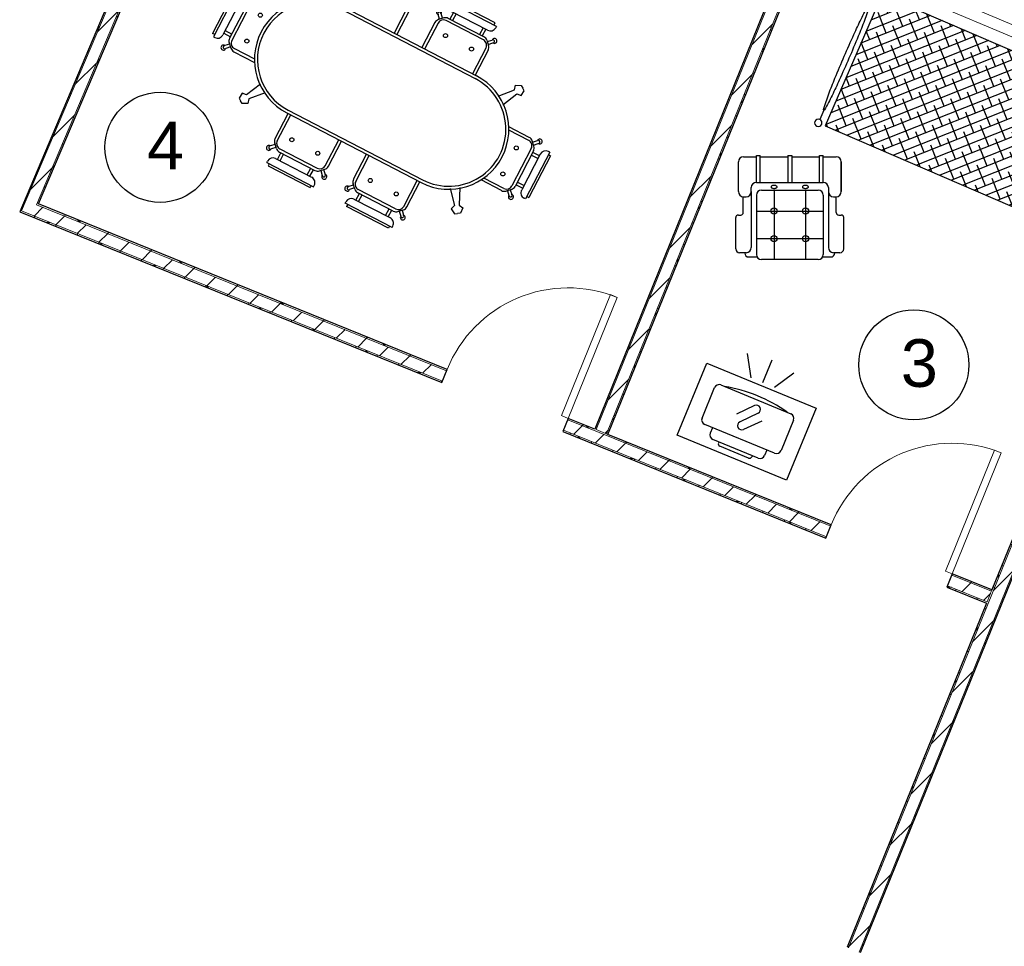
# Model space of a CAD drawing. Header units: inches. Extents: x 424 to 2043, y -237 to 445.
# Tile 42 of 256: x 626.14 to 633.04, y -121.51 to -115.02. Entities that reach past the tile are written whole.
import ezdxf

# ---------------------------------------------------------------- set-up
doc = ezdxf.new("R2010")
doc.units = ezdxf.units.IN
doc.header["$MEASUREMENT"] = 0
for name, color, linetype, lineweight in [('A-DOOR', 31, 'Continuous', 9), ('A-WALL', 113, 'Continuous', 9), ('A-WALL-PATT', 111, 'Continuous', 25)]:
    doc.layers.add(name, color=color, linetype=linetype, lineweight=lineweight)
for name, color, linetype in [('CAR', 1, 'Continuous'), ('MOBLEMAN', 1, 'Continuous'), ('RE', 1, 'Continuous'), ('TOZEHAT', 3, 'Continuous')]:
    doc.layers.add(name, color=color, linetype=linetype)
doc.styles.get("Standard").update_dxf_attribs({"font": 'arial.ttf'})
pattern_1 = [(44.95455, (751.64944, -115.18966), (-0.2119637, 0.21230025), []), (134.95455, (751.64944, -115.18966), (-0.21230025, -0.2119637), [])]
pattern_2 = [(359.95455, (751.64944, -115.18966), (0.000119, 0.14999995), []), (89.95455, (751.64944, -115.18966), (-0.14999995, 0.000119), [])]
pattern_3 = [(44.95455, (751.64944, -115.18966), (-0.10598184, 0.10615013), [])]

# ---------------------------------------------------------------- blocks, each defined once
blk = doc.blocks.new('M_Single-Louvered - 0914 x 2134mm-227787-همکف')
at = {"layer": 'A-DOOR', "lineweight": 18}
for p, q in [((0.406, 0.05), (0.406, 0.964)), ((0.457, 0.964), (0.406, 0.964)), ((0.457, 0.05), (0.457, 0.964)), ((0.457, 0.05), (0.406, 0.05))]:
    blk.add_line(p, q, dxfattribs=at)
at = {"layer": 'A-DOOR'}
blk.add_arc((0.457, 0.05), 0.914, 90, 180, dxfattribs=at)
blk = doc.blocks.new('CHAIR')
at = {"layer": 'RE'}
for p, q in [((-40.077, 50.509), (-40.077, 50.493)), ((-39.515, 50.509), (-40.077, 50.509)), ((-40.047, 50.509), (-40.047, 50.535)), ((-39.545, 50.535), (-40.047, 50.535)), ((-39.545, 50.509), (-39.545, 50.535)), ((-39.515, 50.509), (-39.515, 50.493)), ((-39.579, 50.429), (-40.01, 50.429)), ((-39.991, 50.429), (-39.991, 50.349)), ((-39.959, 50.429), (-39.959, 50.349)), ((-39.634, 50.429), (-39.634, 50.349)), ((-39.602, 50.429), (-39.602, 50.349)), ((-40.088, 50.298), (-40.126, 50.336)), ((-40.065, 50.32), (-40.103, 50.358)), ((-40.055, 50.33), (-40.098, 50.288)), ((-39.572, 50.317), (-40.02, 50.317)), ((-39.583, 50.349), (-40.01, 50.349)), ((-39.538, 50.33), (-39.495, 50.288)), ((-39.528, 50.32), (-39.489, 50.358)), ((-39.505, 50.298), (-39.467, 50.336)), ((-40.116, 50.242), (-40.116, 49.996)), ((-40.084, 50.253), (-40.084, 50.013)), ((-39.508, 50.253), (-39.508, 50.015)), ((-39.476, 50.242), (-39.476, 49.998)), ((-40.53, 49.965), (-40.548, 49.938)), ((-40.468, 49.961), (-40.53, 49.965)), ((-40.463, 49.912), (-40.468, 49.961)), ((-39.126, 49.912), (-39.121, 49.961)), ((-39.121, 49.961), (-39.059, 49.965)), ((-39.059, 49.965), (-39.041, 49.938)), ((-40.566, 49.911), (-40.548, 49.938)), ((-40.537, 49.855), (-40.566, 49.911)), ((-40.49, 49.87), (-40.537, 49.855)), ((-40.35, 49.745), (-40.49, 49.87)), ((-40.292, 49.833), (-40.463, 49.912)), ((-39.297, 49.833), (-39.126, 49.912)), ((-39.239, 49.745), (-39.099, 49.87)), ((-39.099, 49.87), (-39.051, 49.855)), ((-39.051, 49.855), (-39.023, 49.911)), ((-39.023, 49.911), (-39.041, 49.938)), ((-40.791, 49.397), (-40.829, 49.435)), ((-40.434, 49.442), (-40.434, 47.828)), ((-39.186, 49.442), (-39.186, 47.828)), ((-39.154, 49.442), (-39.154, 47.828)), ((-38.798, 49.397), (-38.76, 49.435)), ((-41.028, 49.357), (-41.028, 48.855)), ((-41.002, 49.357), (-41.028, 49.357)), ((-41.002, 49.387), (-41.002, 48.825)), ((-41.002, 49.387), (-40.986, 49.387)), ((-40.814, 49.374), (-40.852, 49.413)), ((-40.823, 49.364), (-40.781, 49.407)), ((-40.81, 49.33), (-40.81, 48.882)), ((-40.746, 49.394), (-40.434, 49.394)), ((-40.736, 49.426), (-40.434, 49.426)), ((-38.853, 49.426), (-39.154, 49.426)), ((-38.843, 49.394), (-39.154, 49.394)), ((-38.765, 49.364), (-38.808, 49.407)), ((-38.779, 49.33), (-38.779, 48.882)), ((-38.775, 49.374), (-38.737, 49.413)), ((-38.587, 49.387), (-38.603, 49.387)), ((-38.587, 49.387), (-38.587, 48.825)), ((-38.587, 49.357), (-38.561, 49.357)), ((-38.561, 49.357), (-38.561, 48.855)), ((-40.922, 49.323), (-40.922, 48.892)), ((-40.922, 49.3), (-40.842, 49.3)), ((-40.922, 49.268), (-40.842, 49.268)), ((-40.842, 49.319), (-40.842, 48.892)), ((-38.747, 49.319), (-38.747, 48.892)), ((-38.667, 49.3), (-38.747, 49.3)), ((-38.667, 49.268), (-38.747, 49.268)), ((-38.667, 49.323), (-38.667, 48.892)), ((-40.922, 48.943), (-40.842, 48.943)), ((-40.922, 48.911), (-40.842, 48.911)), ((-38.667, 48.943), (-38.747, 48.943)), ((-38.667, 48.911), (-38.747, 48.911)), ((-41.002, 48.855), (-41.028, 48.855)), ((-41.002, 48.825), (-40.986, 48.825)), ((-40.814, 48.837), (-40.852, 48.799)), ((-40.791, 48.814), (-40.829, 48.776)), ((-40.823, 48.847), (-40.781, 48.804)), ((-40.746, 48.818), (-40.434, 48.818)), ((-38.843, 48.818), (-39.154, 48.818)), ((-38.765, 48.847), (-38.808, 48.804)), ((-38.798, 48.814), (-38.76, 48.776)), ((-38.775, 48.837), (-38.737, 48.799)), ((-38.587, 48.825), (-38.603, 48.825)), ((-38.587, 48.855), (-38.561, 48.855)), ((-40.736, 48.786), (-40.434, 48.786)), ((-40.736, 48.786), (-40.434, 48.786)), ((-38.853, 48.786), (-39.154, 48.786)), ((-40.791, 48.456), (-40.829, 48.494)), ((-38.798, 48.456), (-38.76, 48.494)), ((-41.002, 48.415), (-41.028, 48.415)), ((-41.028, 47.913), (-41.028, 48.415)), ((-41.002, 48.445), (-40.986, 48.445)), ((-41.002, 47.883), (-41.002, 48.445)), ((-40.814, 48.433), (-40.852, 48.471)), ((-40.823, 48.423), (-40.781, 48.466)), ((-40.81, 47.94), (-40.81, 48.388)), ((-40.746, 48.452), (-40.434, 48.452)), ((-40.736, 48.484), (-40.434, 48.484)), ((-38.853, 48.484), (-39.154, 48.484)), ((-38.843, 48.452), (-39.154, 48.452)), ((-38.765, 48.423), (-38.808, 48.466)), ((-38.779, 47.94), (-38.779, 48.388)), ((-38.775, 48.433), (-38.737, 48.471)), ((-38.587, 48.445), (-38.603, 48.445)), ((-38.587, 47.883), (-38.587, 48.445)), ((-38.587, 48.415), (-38.561, 48.415)), ((-38.561, 47.913), (-38.561, 48.415)), ((-40.922, 47.947), (-40.922, 48.378)), ((-40.922, 48.359), (-40.842, 48.359)), ((-40.922, 48.327), (-40.842, 48.327)), ((-40.842, 47.951), (-40.842, 48.378)), ((-38.747, 47.951), (-38.747, 48.378)), ((-38.667, 48.359), (-38.747, 48.359)), ((-38.667, 48.327), (-38.747, 48.327)), ((-38.667, 47.947), (-38.667, 48.378)), ((-40.922, 48.002), (-40.842, 48.002)), ((-40.922, 47.97), (-40.842, 47.97)), ((-38.667, 48.002), (-38.747, 48.002)), ((-38.667, 47.97), (-38.747, 47.97)), ((-41.002, 47.913), (-41.028, 47.913)), ((-41.002, 47.883), (-40.986, 47.883)), ((-40.814, 47.896), (-40.852, 47.857)), ((-40.791, 47.873), (-40.829, 47.835)), ((-40.823, 47.906), (-40.781, 47.863)), ((-38.843, 47.876), (-39.154, 47.876)), ((-38.765, 47.906), (-38.808, 47.863)), ((-38.798, 47.873), (-38.76, 47.835)), ((-38.775, 47.896), (-38.737, 47.857)), ((-38.587, 47.883), (-38.603, 47.883)), ((-38.587, 47.913), (-38.561, 47.913)), ((-40.736, 47.844), (-40.434, 47.844)), ((-38.853, 47.844), (-39.154, 47.844)), ((-40.35, 47.525), (-40.49, 47.4)), ((-39.239, 47.525), (-39.099, 47.4)), ((-40.537, 47.415), (-40.566, 47.359)), ((-40.566, 47.359), (-40.548, 47.332)), ((-40.49, 47.4), (-40.537, 47.415)), ((-40.463, 47.358), (-40.468, 47.309)), ((-40.292, 47.437), (-40.463, 47.358)), ((-39.297, 47.437), (-39.126, 47.358)), ((-39.126, 47.358), (-39.121, 47.309)), ((-39.099, 47.4), (-39.051, 47.415)), ((-39.051, 47.415), (-39.023, 47.359)), ((-39.023, 47.359), (-39.041, 47.332)), ((-40.53, 47.305), (-40.548, 47.332)), ((-40.468, 47.309), (-40.53, 47.305)), ((-40.116, 47.028), (-40.116, 47.274)), ((-40.084, 47.017), (-40.084, 47.257)), ((-39.508, 47.017), (-39.508, 47.255)), ((-39.476, 47.028), (-39.476, 47.272)), ((-39.121, 47.309), (-39.059, 47.305)), ((-39.059, 47.305), (-39.041, 47.332)), ((-40.088, 46.972), (-40.126, 46.934)), ((-40.065, 46.95), (-40.103, 46.912)), ((-40.055, 46.94), (-40.098, 46.982)), ((-39.572, 46.953), (-40.02, 46.953)), ((-39.583, 46.921), (-40.01, 46.921)), ((-39.991, 46.841), (-39.991, 46.921)), ((-39.959, 46.841), (-39.959, 46.921)), ((-39.634, 46.841), (-39.634, 46.921)), ((-39.602, 46.841), (-39.602, 46.921)), ((-39.538, 46.94), (-39.495, 46.982)), ((-39.528, 46.95), (-39.489, 46.912)), ((-39.505, 46.972), (-39.467, 46.934)), ((-39.579, 46.841), (-40.01, 46.841)), ((-40.077, 46.761), (-40.077, 46.777)), ((-39.515, 46.761), (-40.077, 46.761)), ((-40.047, 46.761), (-40.047, 46.735)), ((-39.545, 46.735), (-40.047, 46.735)), ((-39.545, 46.761), (-39.545, 46.735)), ((-39.515, 46.761), (-39.515, 46.777))]:
    blk.add_line(p, q, dxfattribs=at)
at = {"layer": 'RE', "flags": 128}
for points in [[(-40.402, 49.442), (-40.402, 47.828)], [(-40.746, 47.876), (-40.434, 47.876)]]:
    blk.add_lwpolyline(points, dxfattribs=at)
at = {"layer": 'RE'}
blk.add_lwpolyline([(-40.402, 47.828, 1), (-39.186, 47.828, 1)], format="xyb", dxfattribs=at)
for centre in [(-39.952, 50.172), (-39.64, 50.172), (-40.665, 49.262), (-38.924, 49.262), (-40.665, 48.95), (-38.924, 48.95), (-40.665, 48.32), (-38.924, 48.32), (-40.665, 48.008), (-38.924, 48.008), (-39.952, 47.098), (-39.64, 47.098)]:
    blk.add_circle(centre, 0.0216, dxfattribs=at)
for centre, radius, start, end in [((-40.013, 50.493), 0.064, 180, 270), ((-39.579, 50.493), 0.064, 270, 0), ((-40.129, 50.362), 0.0263, 352.5005, 277.4678), ((-39.463, 50.362), 0.0263, 262.5322, 187.4995), ((-40.118, 50.351), 0.0169, 25.7666, 244.2017), ((-40.052, 50.242), 0.064, 135, 180), ((-40.02, 50.253), 0.064, 90, 180), ((-40.01, 50.285), 0.064, 90, 135), ((-39.583, 50.285), 0.064, 45, 90), ((-39.572, 50.253), 0.064, 0, 90), ((-39.54, 50.242), 0.064, 0, 45), ((-39.474, 50.351), 0.0169, 295.7983, 154.2334), ((-39.794, 49.442), 0.64, 0, 180), ((-39.794, 49.442), 0.608, 0, 180), ((-40.855, 49.439), 0.0263, 352.5322, 277.4995), ((-40.844, 49.428), 0.0169, 25.7983, 244.2334), ((-38.734, 49.439), 0.0263, 262.5005, 187.4678), ((-38.745, 49.428), 0.0169, 295.7666, 154.2017), ((-40.986, 49.323), 0.064, 0, 90), ((-40.778, 49.319), 0.064, 135, 180), ((-40.746, 49.33), 0.064, 90, 180), ((-40.736, 49.362), 0.064, 90, 135), ((-38.853, 49.362), 0.064, 45, 90), ((-38.843, 49.33), 0.064, 0, 90), ((-38.811, 49.319), 0.064, 0, 45), ((-38.603, 49.323), 0.064, 90, 180), ((-40.986, 48.889), 0.064, 270, 0), ((-40.778, 48.892), 0.064, 180, 225), ((-40.746, 48.882), 0.064, 180, 270), ((-40.736, 48.85), 0.064, 225, 270), ((-38.853, 48.85), 0.064, 270, 315), ((-38.843, 48.882), 0.064, 270, 0), ((-38.811, 48.892), 0.064, 315, 0), ((-38.603, 48.889), 0.064, 180, 270), ((-40.855, 48.773), 0.0263, 82.5005, 7.4678), ((-40.844, 48.784), 0.0169, 115.7666, 334.2017), ((-38.734, 48.773), 0.0263, 172.5322, 97.4995), ((-38.745, 48.784), 0.0169, 205.7983, 64.2334), ((-40.855, 48.497), 0.0263, 352.5322, 277.4995), ((-40.844, 48.486), 0.0169, 25.7983, 244.2334), ((-38.734, 48.497), 0.0263, 262.5005, 187.4678), ((-38.745, 48.486), 0.0169, 295.7666, 154.2017), ((-40.986, 48.381), 0.064, 0, 90), ((-40.778, 48.378), 0.064, 135, 180), ((-40.746, 48.388), 0.064, 90, 180), ((-40.736, 48.42), 0.064, 90, 135), ((-38.853, 48.42), 0.064, 45, 90), ((-38.843, 48.388), 0.064, 0, 90), ((-38.811, 48.378), 0.064, 0, 45), ((-38.603, 48.381), 0.064, 90, 180), ((-40.986, 47.947), 0.064, 270, 0), ((-40.778, 47.951), 0.064, 180, 225), ((-40.746, 47.94), 0.064, 180, 270), ((-40.736, 47.908), 0.064, 225, 270), ((-38.853, 47.908), 0.064, 270, 315), ((-38.843, 47.94), 0.064, 270, 0), ((-38.811, 47.951), 0.064, 315, 0), ((-38.603, 47.947), 0.064, 180, 270), ((-40.855, 47.831), 0.0263, 82.5005, 7.4678), ((-40.844, 47.842), 0.0169, 115.7666, 334.2017), ((-39.794, 47.828), 0.64, 180, 0), ((-38.734, 47.831), 0.0263, 172.5322, 97.4995), ((-38.745, 47.842), 0.0169, 205.7983, 64.2334), ((-40.052, 47.028), 0.064, 180, 225), ((-39.54, 47.028), 0.064, 315, 360), ((-40.129, 46.908), 0.0263, 82.5322, 7.4995), ((-40.118, 46.919), 0.0169, 115.7983, 334.2334), ((-40.02, 47.017), 0.064, 180, 270), ((-40.01, 46.985), 0.064, 225, 270), ((-39.583, 46.985), 0.064, 270, 315), ((-39.572, 47.017), 0.064, 270, 360), ((-39.463, 46.908), 0.0263, 172.5005, 97.4678), ((-39.474, 46.919), 0.0169, 205.7666, 64.2017), ((-40.013, 46.777), 0.064, 90, 180), ((-39.579, 46.777), 0.064, 0, 90)]:
    blk.add_arc(centre, radius, start, end, dxfattribs=at)
blk = doc.blocks.new('MIZNAHARKHORI')
at = {"layer": 'TOZEHAT', "xscale": 0.684, "yscale": 0.684, "zscale": 0.684, "rotation": 270}
blk.add_blockref('CHAIR', (-31.9846, -27.4129), dxfattribs=at)
blk = doc.blocks.new('TV 01')
at = {"layer": 'MOBLEMAN'}
for p, q in [((13.1803, 3.4107), (13.0919, 3.5564)), ((13.268, 3.4112), (13.2671, 3.5816)), ((13.3557, 3.4117), (13.4426, 3.5582)), ((12.9713, 3.0167), (12.97, 3.2472)), ((13.004, 3.2816), (13.5334, 3.2844)), ((13.2759, 3.2392), (13.1821, 3.1358)), ((13.5677, 3.2504), (13.569, 3.0199)), ((13.3202, 3.199), (13.2264, 3.0956)), ((13.3644, 3.1588), (13.2706, 3.0554)), ((13.535, 2.9855), (13.0056, 2.9827)), ((13.0647, 2.983), (13.0649, 2.9424)), ((13.4759, 2.9852), (13.4761, 2.9445)), ((13.4421, 2.9102), (13.0993, 2.9084)), ((13.1446, 2.9086), (13.1446, 2.9001)), ((13.3968, 2.9099), (13.3968, 2.9014)), ((13.3798, 2.8842), (13.1618, 2.8831))]:
    blk.add_line(p, q, dxfattribs=at)
blk.add_lwpolyline([(13.6852, 2.8438), (12.8569, 2.8394), (12.854, 3.3847), (13.6823, 3.389)], close=True, dxfattribs=at)
for centre, radius, start, end in [((13.2742, 2.2501), 1.0597, 77.37995, 103.22553), ((13.0042, 3.2474), 0.0342, 90.30274, 180.30274), ((13.298, 3.2191), 0.0299, 317.77304, 137.77304), ((13.5336, 3.2502), 0.0342, 0.30274, 90.30274), ((13.2485, 3.0755), 0.0299, 137.77304, 317.77304), ((13.0054, 3.0169), 0.0342, 180.30274, 270.30274), ((13.5348, 3.0197), 0.0342, 270.30274, 0.30274), ((13.0991, 2.9425), 0.0342, 180.30274, 270.30274), ((13.1617, 2.9002), 0.0171, 180.30274, 270.30274), ((13.3798, 2.9013), 0.0171, 270.30274, 0.30274), ((13.4419, 2.9443), 0.0342, 270.30274, 0.30274)]:
    blk.add_arc(centre, radius, start, end, dxfattribs=at)
blk = doc.blocks.new('*X333')
at = {"color": 0}
for p, q in [((1.7093, 6.3939), (2.6982, 7.3827)), ((1.7093, 6.4823), (2.6098, 7.3827)), ((1.7093, 6.5707), (2.5214, 7.3827)), ((1.7093, 6.6591), (2.433, 7.3827)), ((1.7093, 6.7475), (2.3446, 7.3827)), ((1.7093, 6.8359), (2.2562, 7.3827)), ((1.7093, 6.9243), (2.1678, 7.3827)), ((1.7093, 7.0126), (2.0794, 7.3827)), ((1.7093, 7.101), (1.991, 7.3827)), ((1.7093, 7.1894), (1.9027, 7.3827)), ((1.7093, 7.2778), (1.8143, 7.3827)), ((1.7093, 7.3662), (1.7259, 7.3827)), ((1.812, 7.292), (1.7213, 7.3827)), ((1.9003, 7.3804), (1.898, 7.3827)), ((2.0329, 7.3362), (1.9864, 7.3827)), ((2.1655, 7.292), (2.0748, 7.3827)), ((2.2539, 7.3804), (2.2516, 7.3827)), ((2.3865, 7.3362), (2.34, 7.3827)), ((2.5191, 7.292), (2.4284, 7.3827)), ((2.6075, 7.3804), (2.6052, 7.3827)), ((2.7093, 7.3669), (2.6935, 7.3827)), ((1.7093, 6.3055), (2.7093, 7.3055)), ((1.9445, 7.2478), (1.8341, 7.3583)), ((2.0771, 7.2037), (1.9666, 7.3141)), ((2.2981, 7.2478), (2.1876, 7.3583)), ((2.4307, 7.2037), (2.3202, 7.3141)), ((2.6517, 7.2478), (2.5412, 7.3583)), ((2.7093, 7.2785), (2.6737, 7.3141)), ((1.8562, 7.1595), (1.7457, 7.2699)), ((2.2097, 7.1595), (2.0992, 7.2699)), ((2.5633, 7.1595), (2.4528, 7.2699)), ((1.7236, 7.2037), (1.7093, 7.2179)), ((1.7093, 6.2171), (2.7093, 7.2171)), ((1.9887, 7.1153), (1.8783, 7.2257)), ((2.1213, 7.0711), (2.0108, 7.1816)), ((2.3423, 7.1153), (2.2318, 7.2257)), ((2.4749, 7.0711), (2.3644, 7.1816)), ((2.6958, 7.1153), (2.5854, 7.2257)), ((1.7678, 7.0711), (1.7093, 7.1295)), ((1.7093, 6.1288), (2.7093, 7.1288)), ((1.9003, 7.0269), (1.7899, 7.1374)), ((2.2539, 7.0269), (2.1434, 7.1374)), ((2.6075, 7.0269), (2.497, 7.1374)), ((1.812, 6.9385), (1.7093, 7.0411)), ((1.7093, 6.0404), (2.7093, 7.0404)), ((2.0329, 6.9827), (1.9224, 7.0932)), ((2.1655, 6.9385), (2.055, 7.049)), ((2.3865, 6.9827), (2.276, 7.0932)), ((2.5191, 6.9385), (2.4086, 7.049)), ((2.7093, 7.0134), (2.6296, 7.0932)), ((1.9445, 6.8943), (1.8341, 7.0048)), ((2.0771, 6.8501), (1.9666, 6.9606)), ((2.2981, 6.8943), (2.1876, 7.0048)), ((2.4307, 6.8501), (2.3202, 6.9606)), ((2.6517, 6.8943), (2.5412, 7.0048)), ((2.7093, 6.925), (2.6737, 6.9606)), ((1.7093, 5.952), (2.7093, 6.952)), ((1.8562, 6.8059), (1.7457, 6.9164)), ((2.2097, 6.8059), (2.0992, 6.9164)), ((2.5633, 6.8059), (2.4528, 6.9164)), ((1.7236, 6.8501), (1.7093, 6.8643)), ((1.7093, 5.8636), (2.7093, 6.8636)), ((1.9887, 6.7617), (1.8783, 6.8722)), ((2.1213, 6.7175), (2.0108, 6.828)), ((2.3423, 6.7617), (2.2318, 6.8722)), ((2.4749, 6.7175), (2.3644, 6.828)), ((2.6958, 6.7617), (2.5854, 6.8722)), ((1.7678, 6.7175), (1.7093, 6.7759)), ((1.7093, 5.7752), (2.7093, 6.7752)), ((1.9003, 6.6733), (1.7899, 6.7838)), ((2.2539, 6.6733), (2.1434, 6.7838)), ((2.6075, 6.6733), (2.497, 6.7838)), ((1.812, 6.5849), (1.7093, 6.6876)), ((1.7093, 5.6868), (2.7093, 6.6868)), ((2.0329, 6.6291), (1.9224, 6.7396)), ((2.1655, 6.5849), (2.055, 6.6954)), ((2.3865, 6.6291), (2.276, 6.7396)), ((2.5191, 6.5849), (2.4086, 6.6954)), ((2.7093, 6.6598), (2.6296, 6.7396)), ((1.9445, 6.5407), (1.8341, 6.6512)), ((2.2981, 6.5407), (2.1876, 6.6512)), ((2.6517, 6.5407), (2.5412, 6.6512)), ((1.7093, 5.5984), (2.7093, 6.5984)), ((1.8562, 6.4523), (1.7457, 6.5628)), ((2.0771, 6.4965), (1.9666, 6.607)), ((2.2097, 6.4523), (2.0992, 6.5628)), ((2.4307, 6.4965), (2.3202, 6.607)), ((2.5633, 6.4523), (2.4528, 6.5628)), ((2.7093, 6.5714), (2.6737, 6.607)), ((1.7236, 6.4965), (1.7093, 6.5108)), ((1.7093, 5.51), (2.7093, 6.51)), ((1.9887, 6.4082), (1.8783, 6.5186)), ((2.3423, 6.4082), (2.2318, 6.5186)), ((2.6958, 6.4082), (2.5854, 6.5186)), ((1.7678, 6.364), (1.7093, 6.4224)), ((1.7093, 5.4217), (2.7093, 6.4217)), ((1.9003, 6.3198), (1.7899, 6.4303)), ((2.1213, 6.364), (2.0108, 6.4744)), ((2.2539, 6.3198), (2.1434, 6.4303)), ((2.4749, 6.364), (2.3644, 6.4744)), ((2.6075, 6.3198), (2.497, 6.4303)), ((2.0329, 6.2756), (1.9224, 6.3861)), ((2.1655, 6.2314), (2.055, 6.3419)), ((2.3865, 6.2756), (2.276, 6.3861)), ((2.5191, 6.2314), (2.4086, 6.3419)), ((2.7093, 6.3063), (2.6296, 6.3861)), ((1.812, 6.2314), (1.7093, 6.334)), ((1.8285, 5.4525), (2.7093, 6.3333)), ((1.9445, 6.1872), (1.8341, 6.2977)), ((2.2981, 6.1872), (2.1876, 6.2977)), ((2.6517, 6.1872), (2.5412, 6.2977)), ((1.8562, 6.0988), (1.7457, 6.2093)), ((2.0771, 6.143), (1.9666, 6.2535)), ((2.0415, 5.577), (2.7093, 6.2449)), ((2.2097, 6.0988), (2.0992, 6.2093)), ((2.4307, 6.143), (2.3202, 6.2535)), ((2.5633, 6.0988), (2.4528, 6.2093)), ((2.7093, 6.2179), (2.6737, 6.2535)), ((1.7236, 6.143), (1.7093, 6.1572)), ((1.9887, 6.0546), (1.8783, 6.1651)), ((2.3423, 6.0546), (2.2318, 6.1651)), ((2.2544, 5.7016), (2.7093, 6.1565)), ((2.6958, 6.0546), (2.5854, 6.1651)), ((1.7678, 6.0104), (1.7093, 6.0688)), ((1.9003, 5.9662), (1.7899, 6.0767)), ((2.1213, 6.0104), (2.0108, 6.1209)), ((2.2539, 5.9662), (2.1434, 6.0767)), ((2.4749, 6.0104), (2.3644, 6.1209)), ((2.4674, 5.8262), (2.7093, 6.0681)), ((2.6075, 5.9662), (2.497, 6.0767)), ((2.0329, 5.922), (1.9224, 6.0325)), ((2.3865, 5.922), (2.276, 6.0325)), ((2.7093, 5.9527), (2.6296, 6.0325)), ((1.812, 5.8778), (1.7093, 5.9804)), ((1.9445, 5.8336), (1.8341, 5.9441)), ((2.1655, 5.8778), (2.055, 5.9883)), ((2.2981, 5.8336), (2.1876, 5.9441)), ((2.5191, 5.8778), (2.4086, 5.9883)), ((2.6517, 5.8336), (2.5412, 5.9441)), ((2.589, 5.8594), (2.7093, 5.9797)), ((2.0771, 5.7894), (1.9666, 5.8999)), ((2.4211, 5.7991), (2.3202, 5.8999)), ((2.6217, 5.8036), (2.7093, 5.8913)), ((2.7093, 5.8643), (2.6737, 5.8999)), ((1.7236, 5.7894), (1.7093, 5.8037)), ((1.8562, 5.7452), (1.7457, 5.8557)), ((1.9887, 5.701), (1.8783, 5.8115)), ((2.2097, 5.7452), (2.0992, 5.8557)), ((2.3095, 5.7338), (2.2318, 5.8115)), ((2.4768, 5.8317), (2.4528, 5.8557)), ((2.6543, 5.7479), (2.7093, 5.8029)), ((1.9003, 5.6127), (1.7899, 5.7231)), ((2.1213, 5.6569), (2.0108, 5.7673)), ((2.198, 5.6686), (2.1434, 5.7231)), ((2.3653, 5.7664), (2.3644, 5.7673)), ((2.6958, 5.701), (2.6617, 5.7352)), ((1.7678, 5.6569), (1.7093, 5.7153)), ((2.0307, 5.5707), (1.9224, 5.679)), ((2.6869, 5.6921), (2.7093, 5.7145)), ((1.812, 5.5243), (1.7093, 5.6269)), ((1.9192, 5.5055), (1.8341, 5.5906)), ((2.0865, 5.6033), (2.055, 5.6348)), ((1.9749, 5.5381), (1.9666, 5.5464)), ((1.7236, 5.4359), (1.7093, 5.4501)), ((1.8076, 5.4402), (1.7457, 5.5022))]:
    blk.add_line(p, q, dxfattribs=at)
blk = doc.blocks.new('TAKHT 1 NAFARE 01')
at = {"layer": 'MOBLEMAN'}
for p, q in [((7.2847, 3.5877), (7.2847, 3.5168)), ((7.3379, 2.6135), (7.3379, 3.6135)), ((7.3379, 3.6135), (7.6089, 2.6135)), ((7.8428, 2.7504), (7.3379, 3.6135)), ((7.3379, 3.6135), (9.3379, 3.6135)), ((9.3379, 3.6135), (9.3379, 2.6135)), ((9.3911, 3.5877), (9.3911, 3.5168)), ((7.2847, 2.7103), (7.2847, 2.6393)), ((7.6089, 2.6135), (7.8428, 2.7504)), ((9.3911, 2.7103), (9.3911, 2.6393)), ((9.3379, 2.6135), (7.3379, 2.6135))]:
    blk.add_line(p, q, dxfattribs=at)
for points in [[(7.2847, 2.7103, -0.383015), (7.2807, 2.7139, -0.015735), (7.2719, 2.8284, -0.00655), (7.2682, 2.9465, -0.004636), (7.2666, 3.1135, -0.004636), (7.2682, 3.2805, -0.00655), (7.2719, 3.3987, -0.015735), (7.2807, 3.5132, -0.383015), (7.2847, 3.5168, -0.383015), (7.2887, 3.5132, -0.015735), (7.2975, 3.3987, -0.00655), (7.3012, 3.2805, -0.004636), (7.3028, 3.1135, -0.004636), (7.3012, 2.9465, -0.00655), (7.2975, 2.8284, -0.015735), (7.2887, 2.7139, -0.383015)], [(9.3911, 2.7103, 0.383015), (9.3951, 2.7139, 0.015735), (9.4038, 2.8284, 0.00655), (9.4076, 2.9465, 0.004636), (9.4091, 3.1135, 0.004636), (9.4076, 3.2805, 0.00655), (9.4038, 3.3987, 0.015735), (9.3951, 3.5132, 0.383015), (9.3911, 3.5168, 0.383015), (9.387, 3.5132, 0.015735), (9.3783, 3.3987, 0.00655), (9.3746, 3.2805, 0.004636), (9.373, 3.1135, 0.004636), (9.3746, 2.9465, 0.00655), (9.3783, 2.8284, 0.015735), (9.387, 2.7139, 0.383015)]]:
    blk.add_lwpolyline(points, format="xyb", close=True, dxfattribs=at)
at = {"layer": 'MOBLEMAN', "const_width": 0.0125}
for points in [[(7.4137, 3.3338, 0.262616), (7.3896, 3.291), (7.3896, 2.8834, 0.414214), (7.4396, 2.8334)], [(7.4396, 2.8334), (7.5269, 2.8334, 0.109417), (7.548, 2.838)]]:
    blk.add_lwpolyline(points, format="xyb", dxfattribs=at)
at = {"layer": 'MOBLEMAN'}
for centre in [(7.2847, 3.6135), (9.3911, 3.6135), (7.2847, 2.6135), (9.3911, 2.6135)]:
    blk.add_circle(centre, 0.0258, dxfattribs=at)
at = {"layer": 'MOBLEMAN', "rotation": 270}
blk.add_blockref('*X333', (1.9552, 5.3229), dxfattribs=at)
blk = doc.blocks.new('KANAPE 02')
at = {"layer": 'MOBLEMAN'}
for p, q in [((13.8277, 7.257), (13.9177, 7.257)), ((13.9177, 7.077), (13.9177, 7.266)), ((13.9177, 7.266), (13.9447, 7.266)), ((13.9447, 7.077), (13.9447, 7.266)), ((13.9447, 7.257), (14.1382, 7.257)), ((14.1382, 7.266), (14.1382, 7.077)), ((14.1382, 7.266), (14.1652, 7.266)), ((14.1652, 7.266), (14.1652, 7.077)), ((14.1652, 7.257), (14.3587, 7.257)), ((14.3587, 7.077), (14.3587, 7.266)), ((14.3587, 7.266), (14.3857, 7.266)), ((14.3857, 7.077), (14.3857, 7.266)), ((14.3857, 7.257), (14.4757, 7.257)), ((13.7917, 7.0125), (13.7917, 7.221)), ((14.5117, 7.0125), (14.5117, 7.221)), ((14.5117, 7.221), (14.5117, 7.0125)), ((13.8817, 7.0125), (13.8817, 7.041)), ((13.9177, 7.077), (14.3857, 7.077)), ((14.4217, 7.041), (14.4217, 7.0125)), ((13.8263, 6.8664), (13.8263, 6.9765)), ((13.8277, 6.9765), (13.8457, 6.9765)), ((13.8817, 7.0125), (13.8817, 6.6208)), ((13.9177, 6.987), (13.9177, 6.573)), ((13.9537, 7.023), (14.3497, 7.023)), ((14.0414, 7.023), (14.0414, 6.537)), ((14.2619, 7.023), (14.2619, 6.537)), ((14.3857, 6.987), (14.3857, 6.573)), ((14.4217, 7.0125), (14.4217, 6.6208)), ((14.4577, 6.9765), (14.4757, 6.9765)), ((14.477, 6.8664), (14.477, 6.9765)), ((13.7737, 6.6118), (13.7737, 6.8304)), ((13.7917, 6.8484), (13.8083, 6.8484)), ((13.9177, 6.8765), (14.3857, 6.8765)), ((14.495, 6.8484), (14.5117, 6.8484)), ((14.5297, 6.6118), (14.5297, 6.8304)), ((13.9177, 6.6835), (14.3857, 6.6835)), ((13.8457, 6.5848), (13.8007, 6.5848)), ((13.8367, 6.5848), (13.8367, 6.5818)), ((13.8637, 6.5548), (13.9226, 6.5548)), ((14.3807, 6.5548), (14.4397, 6.5548)), ((14.5027, 6.5848), (14.4577, 6.5848)), ((14.4667, 6.5848), (14.4667, 6.5818)), ((14.4667, 6.5848), (14.4667, 6.5848)), ((14.3497, 6.537), (13.9537, 6.537))]:
    blk.add_line(p, q, dxfattribs=at)
for centre in [(14.0414, 6.8765), (14.2619, 6.8765), (14.0414, 6.6835), (14.2619, 6.6835)]:
    blk.add_circle(centre, 0.0216, dxfattribs=at)
for centre, radius, start, end in [((13.8277, 7.221), 0.036, 90, 180), ((14.4757, 7.221), 0.036, 0, 90), ((13.9177, 7.041), 0.036, 90, 180), ((14.0269, 7.0456), 0.00567, 140.76018, 180), ((14.0269, 7.0456), 0.00567, 180, 219.23982), ((14.034, 7.0397), 0.015, 116.89212, 140.76018), ((14.034, 7.0515), 0.015, 219.23982, 243.10788), ((14.0388, 7.0303), 0.0256, 101.86367, 116.89212), ((14.0388, 7.0609), 0.0256, 243.10788, 258.13633), ((14.042, 7.0152), 0.0409, 90, 101.86367), ((14.042, 7.076), 0.0409, 258.13633, 270), ((14.042, 7.0152), 0.0409, 78.13633, 90), ((14.042, 7.076), 0.0409, 270, 281.86367), ((14.0452, 7.0303), 0.0256, 63.10788, 78.13633), ((14.0452, 7.0609), 0.0256, 281.86367, 296.89212), ((14.05, 7.0397), 0.015, 39.23982, 63.10788), ((14.05, 7.0515), 0.015, 296.89212, 320.76018), ((14.0571, 7.0456), 0.00567, 360, 39.23982), ((14.0571, 7.0456), 0.00567, 320.76018, 360), ((14.2462, 7.0456), 0.00567, 140.76018, 180), ((14.2462, 7.0456), 0.00567, 180, 219.23982), ((14.2534, 7.0397), 0.015, 116.89212, 140.76018), ((14.2534, 7.0515), 0.015, 219.23982, 243.10788), ((14.2582, 7.0303), 0.0256, 101.86367, 116.89212), ((14.2582, 7.0609), 0.0256, 243.10788, 258.13633), ((14.2613, 7.0152), 0.0409, 90, 101.86367), ((14.2613, 7.076), 0.0409, 258.13633, 270), ((14.2613, 7.0152), 0.0409, 78.13633, 90), ((14.2613, 7.076), 0.0409, 270, 281.86367), ((14.2645, 7.0303), 0.0256, 63.10788, 78.13633), ((14.2645, 7.0609), 0.0256, 281.86367, 296.89212), ((14.2693, 7.0397), 0.015, 39.23982, 63.10788), ((14.2693, 7.0515), 0.015, 296.89212, 320.76018), ((14.2765, 7.0456), 0.00567, 0, 39.23982), ((14.2765, 7.0456), 0.00567, 320.76018, 360), ((14.3857, 7.041), 0.036, 0, 90), ((13.8277, 7.0125), 0.036, 180, 270), ((13.8457, 7.0125), 0.036, 270, 0), ((13.9537, 6.987), 0.036, 90, 180), ((14.3497, 6.987), 0.036, 0, 90), ((14.4577, 7.0125), 0.036, 180, 270), ((14.4757, 7.0125), 0.036, 270, 360), ((13.7917, 6.8304), 0.018, 90, 180), ((13.8083, 6.8664), 0.018, 270, 0), ((14.495, 6.8664), 0.018, 180, 270), ((14.5117, 6.8304), 0.018, 0, 90), ((13.8457, 6.6208), 0.036, 270, 0), ((14.4577, 6.6208), 0.036, 180, 270), ((13.8007, 6.6118), 0.027, 180, 270), ((13.8637, 6.5818), 0.027, 180, 270), ((13.9537, 6.573), 0.036, 180, 270), ((14.3497, 6.573), 0.036, 270, 0), ((14.4397, 6.5818), 0.027, 270, 0), ((14.5027, 6.6118), 0.027, 270, 0)]:
    blk.add_arc(centre, radius, start, end, dxfattribs=at)

msp = doc.modelspace()

# ---------------------------------------------------------------- hatches: boundary and pattern name
at = {"layer": 'A-WALL-PATT', "lineweight": 9}
h = msp.add_hatch(dxfattribs=at)
h.set_pattern_fill('FP_3', color=256, angle=-0.04545, style=0, pattern_type=2)
h.set_pattern_definition(pattern_2)
h.paths.add_polyline_path([(626.1578, -116.3599), (629.0645, -109.4979), (629.0528, -109.4999), (626.1485, -116.3562)], flags=0)
h = msp.add_hatch(dxfattribs=at)
h.set_pattern_fill('FP_4', color=256, angle=-0.04545, style=0, pattern_type=2)
h.set_pattern_definition(pattern_3)
h.paths.add_polyline_path([(626.2632, -116.3163), (629.1538, -109.4924), (629.0599, -109.5089), (626.189, -116.2863)], flags=0)
h = msp.add_hatch(dxfattribs=at)
h.set_pattern_fill('FP_2', color=256, angle=-0.04545, style=0, pattern_type=2)
h.set_pattern_definition(pattern_1)
h.paths.add_polyline_path([(626.2763, -116.3108), (629.1283, -109.5781), (629.1166, -109.5801), (626.2671, -116.3071)], flags=0)
h = msp.add_hatch(dxfattribs=at)
h.set_pattern_fill('FP_4', color=256, angle=-0.04545, style=0, pattern_type=2)
h.set_pattern_definition(pattern_3)
h.paths.add_polyline_path([(632.6847, -111.7023), (632.7588, -111.7323), (632.7982, -111.6351), (632.7813, -111.6283), (632.7611, -111.5135)])
edge = h.paths.add_edge_path()
edge.add_arc((632.7872, -111.6888), 0.914, 242.30357, 247.32767)
edge.add_line((632.4349, -112.5321), (630.2527, -117.9211))
edge.add_line((630.2527, -117.9211), (630.1785, -117.891))
edge.add_line((630.1785, -117.891), (632.3624, -112.4981))
h = msp.add_hatch(dxfattribs=at)
h.set_pattern_fill('FP_3', color=256, angle=-0.04545, style=0, pattern_type=2)
h.set_pattern_definition(pattern_2)
edge = h.paths.add_edge_path()
edge.add_arc((632.7872, -111.6888), 0.914, 247.32767, 247.95455)
edge.add_line((632.4442, -112.5359), (630.262, -117.9248))
edge.add_line((630.262, -117.9248), (630.2527, -117.9211))
edge.add_line((630.2527, -117.9211), (632.4349, -112.5321))
h.paths.add_polyline_path([(632.7588, -111.7323), (632.7681, -111.736), (632.8074, -111.6389), (632.7982, -111.6351)])
h = msp.add_hatch(dxfattribs=at)
h.set_pattern_fill('FP_3', color=256, angle=-0.04545, style=0, pattern_type=2)
h.set_pattern_definition(pattern_2)
h.paths.add_polyline_path([(629.1915, -128.3212), (630.0691, -126.1541), (630.0598, -126.1503), (629.1821, -128.3178)], flags=0)
h.paths.add_polyline_path([(631.9458, -121.5197), (634.3442, -115.5969), (634.3349, -115.5931), (631.9365, -121.5159)], flags=0)
h = msp.add_hatch(dxfattribs=at)
h.set_pattern_fill('FP_4', color=256, angle=-0.04545, style=0, pattern_type=2)
h.set_pattern_definition(pattern_3)
h.paths.add_polyline_path([(629.2667, -128.3486), (630.1432, -126.1841), (630.0691, -126.1541), (629.1915, -128.3212)], flags=0)
h.paths.add_polyline_path([(632.0199, -121.5497), (634.3883, -115.701), (634.3142, -115.671), (631.9458, -121.5197), (631.9724, -121.5304)], flags=0)
h = msp.add_hatch(dxfattribs=at)
h.set_pattern_fill('FP_2', color=256, angle=-0.04545, style=0, pattern_type=2)
h.set_pattern_definition(pattern_1)
h.paths.add_polyline_path([(629.2761, -128.3521), (630.1525, -126.1879), (630.1432, -126.1841), (629.2667, -128.3486)], flags=0)
h.paths.add_polyline_path([(632.0292, -121.5534), (634.3938, -115.7141), (634.3846, -115.7103), (632.0199, -121.5497)], flags=0)
h = msp.add_hatch(dxfattribs=at)
h.set_pattern_fill('FP_4', color=256, angle=-0.04545, style=0, pattern_type=2)
h.set_pattern_definition(pattern_3)
h.paths.add_polyline_path([(632.9161, -119.0967), (632.9462, -119.0226), (632.6681, -118.91), (632.6381, -118.9841)], flags=0)
h.paths.add_polyline_path([(631.7909, -118.6411), (631.8209, -118.5669), (629.9801, -117.8215), (629.9501, -117.8956), (631.6163, -118.5703)], flags=0)
h.paths.add_polyline_path([(629.1029, -117.5526), (629.133, -117.4784), (626.189, -116.2863), (626.1578, -116.3599), (626.7853, -116.614)], flags=0)
h = msp.add_hatch(dxfattribs=at)
h.set_pattern_fill('FP_2', color=256, angle=-0.04545, style=0, pattern_type=2)
h.set_pattern_definition(pattern_1)
h.paths.add_polyline_path([(632.9462, -119.0226), (632.9499, -119.0133), (632.6719, -118.9007), (632.6681, -118.91), (632.9433, -119.0214)], flags=0)
h.paths.add_polyline_path([(631.8209, -118.5669), (631.8247, -118.5576), (629.9839, -117.8122), (629.9801, -117.8215)], flags=0)
h.paths.add_polyline_path([(629.133, -117.4784), (629.1367, -117.4692), (626.2671, -116.3071), (626.2632, -116.3163), (626.7853, -116.5278)], flags=0)
h = msp.add_hatch(dxfattribs=at)
h.set_pattern_fill('FP_3', color=256, angle=-0.04545, style=0, pattern_type=2)
h.set_pattern_definition(pattern_2)
h.paths.add_polyline_path([(632.9124, -119.106), (632.9161, -119.0967), (632.6381, -118.9841), (632.6343, -118.9934)], flags=0)
h.paths.add_polyline_path([(631.7872, -118.6503), (631.7909, -118.6411), (629.9501, -117.8956), (629.9464, -117.9049), (631.5896, -118.5703)], flags=0)
h.paths.add_polyline_path([(629.0992, -117.5618), (629.1029, -117.5526), (626.1485, -116.3562), (626.1446, -116.3654), (626.7853, -116.6248)], flags=0)

# ---------------------------------------------------------------- linework, layer by layer
for centre in [(627.127, -115.9143), (632.4031, -117.4379)]:
    msp.add_circle(centre, 0.3854)
at = {"layer": 'A-WALL', "lineweight": 25}
for p, q in [((629.0528, -109.4999), (626.1446, -116.3654)), ((630.262, -117.9248), (632.4442, -112.5359)), ((626.2763, -116.3108), (627.6082, -113.1666)), ((631.426, -114.7838), (630.1693, -117.8873)), ((634.3387, -115.5838), (632.9499, -119.0133)), ((632.0292, -121.5534), (634.3938, -115.7141)), ((629.1367, -117.4692), (626.2763, -116.3108)), ((626.1446, -116.3654), (629.0992, -117.5618)), ((629.0992, -117.5618), (629.1367, -117.4692)), ((629.9839, -117.8122), (629.9464, -117.9049)), ((630.1693, -117.8873), (629.9839, -117.8122)), ((629.9464, -117.9049), (631.7872, -118.6503)), ((631.8247, -118.5576), (630.262, -117.9248)), ((631.7872, -118.6503), (631.8247, -118.5576)), ((632.6719, -118.9007), (632.6343, -118.9934)), ((632.9499, -119.0133), (632.6719, -118.9007)), ((632.6343, -118.9934), (632.9124, -119.106)), ((632.9124, -119.106), (631.9365, -121.5159))]:
    msp.add_line(p, q, dxfattribs=at)
at = {"layer": 'A-WALL'}
for p, q in [((629.0599, -109.5089), (626.1578, -116.3599)), ((629.1166, -109.5801), (626.2632, -116.3163)), ((630.1785, -117.891), (632.3681, -112.4841)), ((630.2527, -117.9211), (632.4349, -112.5321)), ((627.7595, -112.7969), (634.3387, -115.5838)), ((627.7191, -112.8667), (634.3179, -115.6619)), ((629.7035, -113.6204), (633.3748, -115.1755)), ((631.3911, -115.0738), (631.4128, -115.0829)), ((634.3442, -115.5969), (631.9458, -121.5197)), ((634.3883, -115.701), (632.0199, -121.5497)), ((626.2632, -116.3163), (629.133, -117.4784)), ((626.1578, -116.3599), (629.1029, -117.5526)), ((629.9801, -117.8215), (631.8209, -118.5669)), ((629.9501, -117.8956), (631.7909, -118.6411)), ((630.1785, -117.891), (630.262, -117.9248)), ((632.6681, -118.91), (632.9462, -119.0226)), ((632.6381, -118.9841), (632.9161, -119.0967)), ((632.9161, -119.0967), (632.9499, -119.0133))]:
    msp.add_line(p, q, dxfattribs=at)

# ---------------------------------------------------------------- block references
at = {"layer": 'A-DOOR', "rotation": 337.9545470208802}
for p in [(629.5415, -117.687), (632.2295, -118.7755)]:
    msp.add_blockref('M_Single-Louvered - 0914 x 2134mm-227787-همکف', p, dxfattribs=at)
at = {"layer": 'CAR', "lineweight": 50, "xscale": 0.9599999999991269, "yscale": 0.9599999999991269, "zscale": 0.9599999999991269, "rotation": 152.56347759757}
msp.add_blockref('MIZNAHARKHORI', (629.6845, -116.2757), dxfattribs=at)
at = {"layer": 'MOBLEMAN', "lineweight": 50, "xscale": -1, "rotation": 336.6460743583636}
msp.add_blockref('TAKHT 1 NAFARE 01', (639.32, -121.8647), dxfattribs=at)
at = {"layer": 'MOBLEMAN', "lineweight": 50}
msp.add_blockref('KANAPE 02', (617.3829, -123.2371), dxfattribs=at)
at = {"layer": 'MOBLEMAN', "lineweight": 50, "rotation": 337.3456705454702}
msp.add_blockref('TV 01', (617.7881, -115.5983), dxfattribs=at)

# ---------------------------------------------------------------- texts
at = {"char_height": 0.3338, "attachment_point": 1, "rotation": 359.95455}
for s, insert in [('4', (627.036, -115.7341)), ('3', (632.3121, -117.2578))]:
    msp.add_mtext_dynamic_manual_height_columns(s, width=12.832731, gutter_width=1.669, heights=[0], dxfattribs=dict(at, insert=insert))

doc.saveas('drawing.dxf')
